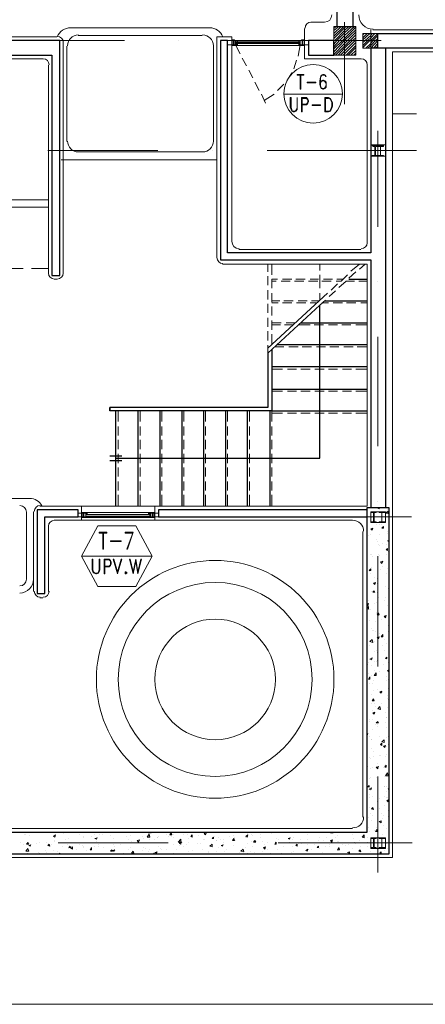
# Model space of a CAD drawing. Header units: metres. Extents: x 5.7 to 89.8, y 4 to 63.5.
# Tile 13 of 25: x 51.7 to 57.2, y 17.3 to 30.8. Entities that reach past the tile are written whole.
import ezdxf

# ---------------------------------------------------------------- set-up
doc = ezdxf.new("R2010")
doc.units = ezdxf.units.M
doc.header["$MEASUREMENT"] = 0
for name, color, linetype in [('PDF3_ax', 7, 'Continuous'), ('PDF3_column', 7, 'Continuous'), ('PDF3_furn', 7, 'Continuous'), ('PDF3_hatch-plan', 7, 'Continuous'), ('PDF3_khatchin', 7, 'Continuous'), ('PDF3_Layer5', 7, 'Continuous'), ('PDF3_line-estakhr', 7, 'Continuous'), ('PDF3_shear wall', 7, 'Continuous'), ('PDF3_STAIRS', 7, 'Continuous'), ('PDF3_Sym Tip Win', 7, 'Continuous'), ('PDF3_Text Info.', 7, 'Continuous'), ('PDF3_wall', 7, 'Continuous'), ('PDF3_WIN', 7, 'Continuous')]:
    doc.layers.add(name, color=color, linetype=linetype)

msp = doc.modelspace()

# ---------------------------------------------------------------- linework, layer by layer
at = {"layer": 'PDF3_ax', "lineweight": 9}
for points in [[(51.607, 30.499), (53.11, 30.499)], [(53.851, 30.499), (53.851, 30.499)], [(54.602, 30.499), (56.105, 30.499)], [(56.115, 30.383), (56.115, 29.632)], [(56.471, 30.383), (56.471, 29.632)], [(56.856, 30.499), (56.856, 30.499)], [(56.567, 29.266), (56.567, 27.956)], [(52.06, 28.996), (53.562, 28.996)], [(54.314, 28.996), (54.314, 28.996)], [(55.055, 28.996), (57.097, 28.996)], [(56.567, 27.205), (56.567, 27.205)], [(56.567, 26.454), (56.567, 24.961)], [(56.567, 24.21), (56.567, 24.21)], [(52.031, 23.998), (53.524, 23.998)], [(54.275, 23.998), (54.275, 23.998)], [(55.026, 23.998), (57.03, 23.998)], [(56.567, 23.458), (56.567, 21.956)], [(56.567, 21.205), (56.567, 21.205)], [(56.567, 20.453), (56.567, 19.144)], [(52.204, 19.548), (53.707, 19.548)], [(54.458, 19.548), (54.458, 19.548)], [(55.209, 19.548), (57.039, 19.548)]]:
    msp.add_lwpolyline(points, dxfattribs=at)
at = {"layer": 'PDF3_column', "lineweight": 18}
for points in [[(55.97, 30.663), (55.999, 30.691)], [(55.97, 30.634), (56.038, 30.691)], [(55.97, 30.595), (56.066, 30.691)], [(55.97, 30.557), (56.105, 30.691)], [(55.97, 30.528), (56.115, 30.672), (56.143, 30.691)], [(55.97, 30.489), (55.98, 30.499), (56.115, 30.634), (56.172, 30.691)], [(55.97, 30.451), (56.009, 30.499), (56.115, 30.605), (56.211, 30.691)], [(55.97, 30.412), (56.047, 30.499), (56.115, 30.566), (56.249, 30.691)], [(55.97, 30.383), (56.086, 30.499), (56.115, 30.528), (56.269, 30.682)], [(56.115, 30.749), (56.115, 30.248)], [(55.97, 30.345), (56.115, 30.499), (56.269, 30.643)], [(55.97, 30.306), (56.115, 30.46), (56.153, 30.499), (56.269, 30.614)], [(55.989, 30.297), (56.115, 30.422), (56.192, 30.499), (56.269, 30.576)], [(56.028, 30.297), (56.115, 30.393), (56.221, 30.499), (56.269, 30.537)], [(56.365, 30.576), (56.384, 30.595)], [(56.365, 30.537), (56.423, 30.595)], [(56.365, 30.508), (56.461, 30.595)], [(56.365, 30.47), (56.394, 30.499), (56.471, 30.566), (56.49, 30.595)], [(56.365, 30.431), (56.432, 30.499), (56.471, 30.537), (56.529, 30.595)], [(56.365, 30.402), (56.461, 30.499), (56.471, 30.499), (56.567, 30.595)], [(56.404, 30.393), (56.471, 30.46), (56.5, 30.499), (56.567, 30.566)], [(56.432, 30.393), (56.471, 30.431), (56.538, 30.499), (56.567, 30.528)], [(56.471, 30.643), (56.471, 30.345)], [(56.615, 30.499), (56.317, 30.499), (55.922, 30.499)], [(56.057, 30.297), (56.115, 30.354), (56.259, 30.499), (56.269, 30.508)], [(56.095, 30.297), (56.115, 30.316), (56.269, 30.47)], [(56.115, 30.499), (56.115, 30.499)], [(56.134, 30.297), (56.269, 30.431)], [(56.163, 30.297), (56.269, 30.402)], [(56.471, 30.393), (56.567, 30.499)], [(56.509, 30.393), (56.567, 30.46)], [(56.538, 30.393), (56.567, 30.422)], [(56.201, 30.297), (56.269, 30.364)], [(56.24, 30.297), (56.269, 30.325)], [(56.625, 24.065), (56.509, 24.065), (56.625, 24.065)], [(56.625, 23.921), (56.509, 23.921), (56.625, 23.921)], [(56.625, 19.616), (56.509, 19.616), (56.625, 19.616)], [(56.625, 19.471), (56.509, 19.471), (56.625, 19.471)]]:
    msp.add_lwpolyline(points, dxfattribs=at)
for points in [[(55.97, 30.297), (56.269, 30.297), (56.269, 30.691), (55.97, 30.691)], [(56.567, 30.393), (56.365, 30.393), (56.365, 30.595), (56.567, 30.595)], [(56.471, 29.073), (56.673, 29.073), (56.673, 28.919), (56.471, 28.919)], [(56.644, 29.064), (56.49, 29.064), (56.49, 29.073), (56.644, 29.073)], [(56.529, 28.929), (56.5, 28.929), (56.567, 28.929), (56.538, 28.929), (56.538, 29.054), (56.567, 29.054), (56.567, 29.064), (56.5, 29.064), (56.5, 29.054), (56.529, 29.054)], [(56.606, 28.929), (56.567, 28.929), (56.644, 28.929), (56.606, 28.929), (56.606, 29.054), (56.644, 29.054), (56.644, 29.064), (56.567, 29.064), (56.567, 29.054), (56.606, 29.054)], [(56.644, 28.919), (56.49, 28.919), (56.49, 28.929), (56.644, 28.929)], [(56.471, 24.065), (56.673, 24.065), (56.673, 23.921), (56.471, 23.921)], [(56.509, 23.93), (56.481, 23.93), (56.481, 23.921), (56.548, 23.921), (56.548, 23.93), (56.519, 23.93), (56.519, 24.056), (56.548, 24.056), (56.548, 24.065), (56.481, 24.065), (56.481, 24.056), (56.509, 24.056)], [(56.625, 23.93), (56.587, 23.93), (56.587, 23.921), (56.664, 23.921), (56.664, 23.93), (56.625, 23.93), (56.625, 24.056), (56.664, 24.056), (56.664, 24.065), (56.587, 24.065), (56.587, 24.056), (56.625, 24.056)], [(56.471, 19.616), (56.673, 19.616), (56.673, 19.471), (56.471, 19.471)], [(56.509, 19.481), (56.481, 19.481), (56.481, 19.471), (56.548, 19.471), (56.548, 19.481), (56.519, 19.481), (56.519, 19.606), (56.548, 19.606), (56.548, 19.616), (56.481, 19.616), (56.481, 19.606), (56.509, 19.606)], [(56.625, 19.481), (56.587, 19.481), (56.587, 19.471), (56.664, 19.471), (56.664, 19.481), (56.625, 19.481), (56.625, 19.606), (56.664, 19.606), (56.664, 19.616), (56.587, 19.616), (56.587, 19.606), (56.625, 19.606)]]:
    msp.add_lwpolyline(points, close=True, dxfattribs=at)
at = {"layer": 'PDF3_furn', "lineweight": 9}
msp.add_lwpolyline([(58.715, 28.341), (58.715, 17.343), (15.769, 17.343), (15.769, 52.15), (66.622, 52.15), (66.622, 28.341)], close=True, dxfattribs=at)
at = {"layer": 'PDF3_furn', "lineweight": 18}
for points in [[(52.368, 30.672), (54.265, 30.672)], [(52.474, 30.566), (54.169, 30.566)], [(52.32, 29.122), (52.32, 30.422)], [(54.323, 30.422), (54.323, 29.122)], [(54.169, 28.977), (52.474, 28.977)], [(52.224, 28.871), (52.224, 28.871)], [(54.371, 28.871), (52.243, 28.871)], [(54.419, 28.871), (54.419, 28.871)], [(50.326, 24.248), (51.809, 24.248)], [(51.771, 24.056), (51.771, 23.141)]]:
    msp.add_lwpolyline(points, dxfattribs=at)
for centre, radius, start, end in [((52.373, 30.475), 0.197, 90, 157.9779), ((54.27, 30.475), 0.197, 22.0276, 90), ((52.479, 30.427), 0.149, 90, 180), ((54.174, 30.427), 0.149, 0, 90), ((52.479, 29.126), 0.149, 180, 270), ((54.174, 29.126), 0.149, 270, 360), ((51.814, 24.06), 0.188, 27.2955, 90), ((51.679, 24.06), 0.0915, 0.0055, 90), ((51.679, 23.145), 0.0915, 270, 0), ((51.679, 23.145), 0.188, 270, 360)]:
    msp.add_arc(centre, radius, start, end, dxfattribs=at)
at = {"layer": 'PDF3_hatch-plan', "lineweight": 18}
for points in [[(52.069, 28.226), (49.363, 28.226), (49.363, 28.322), (52.069, 28.322)], [(56.567, 24.113), (56.587, 24.104), (56.587, 24.123)], [(56.702, 24.094), (56.702, 24.094)], [(56.481, 23.988), (56.481, 23.988)], [(56.509, 24.027), (56.509, 24.027)], [(56.712, 24.036), (56.712, 24.036)], [(56.548, 23.892), (56.548, 23.892)], [(56.587, 23.892), (56.587, 23.892)], [(56.625, 23.892), (56.625, 23.892)], [(56.702, 23.795), (56.702, 23.795)], [(56.442, 23.738), (56.442, 23.738)], [(56.471, 23.757), (56.471, 23.757)], [(56.548, 23.69), (56.548, 23.69)], [(56.567, 23.661), (56.567, 23.661)], [(56.587, 23.757), (56.587, 23.757)], [(56.702, 23.767), (56.702, 23.767)], [(56.721, 23.661), (56.702, 23.67), (56.721, 23.67)], [(56.577, 23.622), (56.577, 23.622)], [(56.596, 23.612), (56.596, 23.612)], [(56.635, 23.632), (56.635, 23.632)], [(56.692, 23.622), (56.692, 23.622)], [(56.712, 23.526), (56.712, 23.526)], [(56.471, 23.487), (56.471, 23.487)], [(56.481, 23.487), (56.481, 23.487)], [(56.49, 23.449), (56.49, 23.449)], [(56.577, 23.487), (56.577, 23.487)], [(56.587, 23.468), (56.587, 23.468)], [(56.683, 23.478), (56.683, 23.478)], [(56.481, 23.304), (56.481, 23.304)], [(56.567, 23.362), (56.567, 23.362)], [(56.606, 23.275), (56.606, 23.275)], [(56.635, 23.324), (56.635, 23.324)], [(56.702, 23.285), (56.702, 23.285)], [(56.461, 23.247), (56.461, 23.247)], [(56.471, 23.227), (56.471, 23.227)], [(56.529, 23.169), (56.529, 23.169)], [(56.558, 23.16), (56.558, 23.16)], [(56.567, 23.227), (56.567, 23.227)], [(56.683, 23.218), (56.683, 23.218)], [(56.423, 23.015), (56.423, 23.015)], [(56.519, 23.073), (56.519, 23.073)], [(56.558, 23.092), (56.558, 23.092)], [(56.673, 23.044), (56.673, 23.044)], [(56.712, 23.015), (56.712, 23.015)], [(56.442, 22.861), (56.442, 22.861)], [(56.481, 22.977), (56.481, 22.977)], [(56.558, 22.958), (56.558, 22.958)], [(56.577, 22.89), (56.577, 22.89)], [(56.664, 22.852), (56.664, 22.852)], [(56.673, 22.9), (56.673, 22.9)], [(56.423, 22.803), (56.442, 22.813), (56.432, 22.784), (56.423, 22.794)], [(56.423, 22.755), (56.442, 22.775), (56.442, 22.736), (56.423, 22.746)], [(56.461, 22.736), (56.461, 22.736)], [(56.471, 22.726), (56.471, 22.726)], [(56.529, 22.813), (56.529, 22.813)], [(56.548, 22.823), (56.548, 22.823)], [(56.567, 22.746), (56.567, 22.746)], [(56.702, 22.784), (56.702, 22.784)], [(56.721, 22.765), (56.721, 22.765)], [(56.461, 22.582), (56.461, 22.582)], [(56.548, 22.688), (56.548, 22.688)], [(56.558, 22.649), (56.558, 22.649)], [(56.577, 22.649), (56.577, 22.649)], [(56.615, 22.601), (56.615, 22.601)], [(56.481, 22.476), (56.481, 22.476)], [(56.5, 22.447), (56.5, 22.447)], [(56.509, 22.447), (56.509, 22.447)], [(56.538, 22.563), (56.538, 22.563)], [(56.712, 22.515), (56.712, 22.515)], [(56.538, 22.428), (56.538, 22.428)], [(56.587, 22.399), (56.587, 22.399)], [(56.654, 22.322), (56.654, 22.322)], [(56.712, 22.437), (56.712, 22.437)], [(56.423, 22.245), (56.423, 22.245)], [(56.461, 22.235), (56.461, 22.235)], [(56.529, 22.293), (56.529, 22.293)], [(56.635, 22.235), (56.635, 22.235)], [(56.654, 22.177), (56.654, 22.177)], [(56.692, 22.274), (56.692, 22.274)], [(56.529, 22.158), (56.529, 22.158)], [(56.548, 22.168), (56.548, 22.168)], [(56.558, 22.149), (56.558, 22.149)], [(56.692, 22.043), (56.692, 22.043)], [(56.432, 21.985), (56.432, 21.985)], [(56.442, 22.004), (56.442, 22.004)], [(56.481, 21.966), (56.481, 21.966)], [(56.519, 22.023), (56.519, 22.023)], [(56.548, 22.023), (56.548, 22.023)], [(56.558, 22.033), (56.558, 22.033)], [(56.644, 21.975), (56.644, 21.975)], [(56.721, 21.889), (56.721, 21.879), (56.702, 21.898), (56.721, 21.908)], [(56.712, 22.004), (56.712, 22.004)], [(56.721, 21.917), (56.721, 21.917)], [(56.442, 21.86), (56.442, 21.86)], [(56.481, 21.831), (56.481, 21.831)], [(56.519, 21.898), (56.519, 21.898)], [(56.596, 21.879), (56.596, 21.879)], [(56.692, 21.821), (56.692, 21.821)], [(56.712, 21.783), (56.712, 21.783)], [(56.461, 21.725), (56.461, 21.725)], [(56.49, 21.725), (56.49, 21.725)], [(56.509, 21.763), (56.509, 21.763)], [(56.692, 21.763), (56.692, 21.763)], [(56.712, 21.657), (56.712, 21.657)], [(56.481, 21.571), (56.481, 21.571)], [(56.509, 21.628), (56.509, 21.628)], [(56.558, 21.638), (56.558, 21.638)], [(56.615, 21.619), (56.615, 21.619)], [(56.635, 21.6), (56.635, 21.6)], [(56.702, 21.561), (56.702, 21.561)], [(56.702, 21.523), (56.702, 21.523)], [(56.481, 21.455), (56.481, 21.455)], [(56.5, 21.494), (56.5, 21.494)], [(56.529, 21.445), (56.529, 21.445)], [(56.538, 21.407), (56.538, 21.407)], [(56.625, 21.455), (56.625, 21.455)], [(56.702, 21.388), (56.702, 21.388)], [(56.712, 21.503), (56.712, 21.503)], [(56.423, 21.282), (56.423, 21.282)], [(56.5, 21.359), (56.5, 21.359)], [(56.519, 21.301), (56.519, 21.301)], [(56.673, 21.32), (56.673, 21.32)], [(56.692, 21.262), (56.692, 21.262)], [(56.692, 21.253), (56.692, 21.253)], [(56.452, 21.205), (56.452, 21.205)], [(56.461, 21.224), (56.461, 21.224)], [(56.49, 21.224), (56.49, 21.224)], [(56.538, 21.157), (56.538, 21.157)], [(56.558, 21.128), (56.558, 21.128)], [(56.567, 21.157), (56.567, 21.157)], [(56.673, 21.195), (56.673, 21.195)], [(56.692, 21.118), (56.692, 21.118)], [(56.423, 21.031), (56.432, 21.041), (56.423, 21.012)], [(56.423, 21.012), (56.423, 21.012)], [(56.461, 21.002), (56.461, 21.002)], [(56.49, 21.099), (56.49, 21.099)], [(56.587, 20.993), (56.587, 20.993)], [(56.683, 20.983), (56.683, 20.983)], [(56.712, 20.993), (56.712, 20.993)], [(56.721, 21.031), (56.721, 21.031)], [(56.481, 20.964), (56.481, 20.964)], [(56.481, 20.954), (56.481, 20.954)], [(56.615, 20.877), (56.615, 20.877)], [(56.683, 20.858), (56.683, 20.858)], [(56.712, 20.887), (56.712, 20.887)], [(56.461, 20.714), (56.461, 20.714)], [(56.481, 20.829), (56.481, 20.829)], [(56.509, 20.791), (56.509, 20.791)], [(56.509, 20.723), (56.509, 20.723)], [(56.596, 20.733), (56.596, 20.733)], [(56.606, 20.733), (56.606, 20.733)], [(56.673, 20.723), (56.673, 20.723)], [(56.692, 20.752), (56.692, 20.752)], [(56.432, 20.588), (56.432, 20.588)], [(56.471, 20.694), (56.471, 20.694)], [(56.5, 20.579), (56.5, 20.579)], [(56.558, 20.627), (56.558, 20.627)], [(56.644, 20.579), (56.644, 20.579)], [(56.654, 20.598), (56.654, 20.598)], [(56.673, 20.588), (56.673, 20.588)], [(56.471, 20.559), (56.471, 20.559)], [(56.471, 20.444), (56.471, 20.444)], [(56.548, 20.434), (56.548, 20.434)], [(56.664, 20.453), (56.664, 20.453)], [(56.712, 20.482), (56.712, 20.482)], [(56.442, 20.328), (56.442, 20.328)], [(56.461, 20.425), (56.461, 20.425)], [(56.461, 20.299), (56.461, 20.299)], [(56.567, 20.376), (56.567, 20.376)], [(56.654, 20.319), (56.654, 20.319)], [(56.664, 20.319), (56.664, 20.319)], [(56.692, 20.309), (56.692, 20.309)], [(56.442, 20.28), (56.442, 20.28)], [(56.452, 20.165), (56.452, 20.165)], [(56.461, 20.203), (56.461, 20.203)], [(56.49, 20.174), (56.49, 20.174)], [(56.654, 20.184), (56.654, 20.184)], [(56.692, 20.251), (56.692, 20.251)], [(56.692, 20.165), (56.692, 20.165)], [(56.702, 20.165), (56.702, 20.165)], [(56.721, 20.28), (56.712, 20.28), (56.721, 20.29)], [(56.452, 20.03), (56.452, 20.03)], [(56.558, 20.116), (56.558, 20.116)], [(56.587, 20.155), (56.587, 20.155)], [(56.654, 20.059), (56.654, 20.059)], [(56.442, 19.895), (56.442, 19.895)], [(56.471, 19.943), (56.471, 19.943)], [(56.481, 20.001), (56.481, 20.001)], [(56.5, 19.914), (56.5, 19.914)], [(56.587, 20.01), (56.587, 20.01)], [(56.625, 19.953), (56.625, 19.953)], [(56.644, 19.924), (56.644, 19.924)], [(56.712, 19.982), (56.712, 19.982)], [(56.712, 19.904), (56.712, 19.904)], [(56.442, 19.76), (56.442, 19.76)], [(56.481, 19.856), (56.481, 19.856)], [(56.635, 19.876), (56.635, 19.876)], [(56.644, 19.789), (56.644, 19.789)], [(51.742, 19.654), (51.742, 19.654)], [(51.752, 19.664), (51.752, 19.664)], [(51.809, 19.644), (51.809, 19.644)], [(51.858, 19.693), (51.858, 19.693)], [(51.906, 19.683), (51.906, 19.683)], [(51.944, 19.683), (51.944, 19.683)], [(52.041, 19.683), (52.041, 19.683)], [(52.069, 19.683), (52.069, 19.683)], [(52.281, 19.673), (52.281, 19.673)], [(52.493, 19.664), (52.493, 19.664)], [(52.551, 19.635), (52.551, 19.635)], [(52.551, 19.625), (52.551, 19.625)], [(52.657, 19.635), (52.657, 19.635)], [(52.705, 19.654), (52.705, 19.654)], [(52.763, 19.664), (52.763, 19.664)], [(52.811, 19.654), (52.811, 19.654)], [(52.917, 19.644), (52.917, 19.644)], [(52.965, 19.683), (52.965, 19.683)], [(52.994, 19.693), (52.994, 19.693)], [(52.994, 19.693), (53.023, 19.693)], [(53.023, 19.693), (53.023, 19.693)], [(53.052, 19.693), (53.052, 19.693)], [(53.061, 19.693), (53.061, 19.693)], [(53.139, 19.635), (53.139, 19.635)], [(53.196, 19.644), (53.196, 19.644)], [(53.264, 19.683), (53.264, 19.683)], [(53.35, 19.635), (53.35, 19.635)], [(53.427, 19.683), (53.427, 19.683)], [(53.456, 19.693), (53.466, 19.683), (53.437, 19.683), (53.447, 19.693)], [(53.476, 19.673), (53.476, 19.673)], [(53.562, 19.625), (53.562, 19.625)], [(53.572, 19.635), (53.572, 19.635)], [(53.63, 19.693), (53.639, 19.693)], [(53.639, 19.693), (53.639, 19.693)], [(53.688, 19.664), (53.688, 19.664)], [(53.707, 19.635), (53.707, 19.635)], [(53.755, 19.635), (53.755, 19.635)], [(53.784, 19.664), (53.784, 19.664)], [(53.909, 19.654), (53.909, 19.654)], [(53.967, 19.664), (53.967, 19.664)], [(53.986, 19.693), (53.986, 19.693)], [(53.986, 19.683), (53.986, 19.683)], [(54.063, 19.683), (54.063, 19.683)], [(54.121, 19.644), (54.121, 19.644)], [(54.333, 19.635), (54.333, 19.635)], [(54.545, 19.635), (54.545, 19.635)], [(54.593, 19.644), (54.593, 19.644)], [(54.757, 19.625), (54.757, 19.625)], [(54.795, 19.673), (54.795, 19.673)], [(54.843, 19.664), (54.843, 19.664)], [(54.863, 19.644), (54.863, 19.644)], [(54.968, 19.654), (54.968, 19.654)], [(55.123, 19.673), (55.123, 19.673)], [(55.412, 19.625), (55.412, 19.625)], [(55.614, 19.654), (55.614, 19.654)], [(55.826, 19.683), (55.826, 19.683)], [(55.874, 19.625), (55.874, 19.625)], [(55.96, 19.693), (55.96, 19.683), (55.922, 19.683), (55.932, 19.693)], [(55.989, 19.625), (55.989, 19.625)], [(56.018, 19.644), (56.018, 19.644)], [(56.221, 19.664), (56.221, 19.664)], [(56.269, 19.693), (56.278, 19.693)], [(56.278, 19.693), (56.278, 19.693)], [(56.278, 19.683), (56.278, 19.683)], [(56.432, 19.625), (56.432, 19.625)], [(56.461, 19.702), (56.461, 19.702)], [(56.529, 19.712), (56.529, 19.712)], [(56.548, 19.75), (56.548, 19.75)], [(56.635, 19.654), (56.635, 19.654)], [(56.692, 19.741), (56.692, 19.741)], [(51.694, 19.548), (51.694, 19.548)], [(51.732, 19.519), (51.732, 19.519)], [(51.8, 19.529), (51.8, 19.529)], [(51.906, 19.538), (51.906, 19.538)], [(51.944, 19.548), (51.944, 19.548)], [(52.05, 19.558), (52.05, 19.558)], [(52.118, 19.529), (52.118, 19.529)], [(52.147, 19.577), (52.147, 19.577)], [(52.156, 19.567), (52.156, 19.567)], [(52.262, 19.49), (52.262, 19.49)], [(52.301, 19.587), (52.301, 19.587)], [(52.33, 19.519), (52.33, 19.519)], [(52.349, 19.606), (52.349, 19.606)], [(52.493, 19.529), (52.493, 19.529)], [(52.541, 19.51), (52.541, 19.51)], [(52.551, 19.5), (52.551, 19.5)], [(52.705, 19.5), (52.705, 19.5)], [(52.724, 19.567), (52.724, 19.567)], [(52.753, 19.529), (52.753, 19.529)], [(52.753, 19.5), (52.753, 19.5)], [(52.956, 19.606), (52.956, 19.606)], [(52.956, 19.548), (52.956, 19.548)], [(52.956, 19.529), (52.956, 19.529)], [(52.975, 19.49), (52.975, 19.49)], [(53.052, 19.548), (53.052, 19.548)], [(53.052, 19.519), (53.052, 19.519)], [(53.167, 19.587), (53.167, 19.587)], [(53.206, 19.567), (53.206, 19.567)], [(53.293, 19.558), (53.293, 19.558)], [(53.37, 19.606), (53.37, 19.606)], [(53.456, 19.596), (53.456, 19.596)], [(53.524, 19.596), (53.524, 19.596)], [(53.562, 19.616), (53.562, 19.616)], [(53.572, 19.5), (53.572, 19.5)], [(53.774, 19.616), (53.774, 19.616)], [(53.774, 19.529), (53.774, 19.529)], [(53.861, 19.51), (53.861, 19.51)], [(53.909, 19.5), (53.909, 19.5)], [(53.957, 19.519), (53.957, 19.519)], [(53.986, 19.606), (53.986, 19.606)], [(53.986, 19.558), (53.986, 19.558)], [(54.111, 19.538), (54.111, 19.538)], [(54.14, 19.538), (54.14, 19.538)], [(54.188, 19.587), (54.188, 19.587)], [(54.198, 19.596), (54.198, 19.596)], [(54.362, 19.577), (54.362, 19.577)], [(54.371, 19.577), (54.371, 19.577)], [(54.391, 19.616), (54.391, 19.616)], [(54.419, 19.587), (54.419, 19.587)], [(54.458, 19.587), (54.458, 19.587)], [(54.593, 19.51), (54.593, 19.51)], [(54.612, 19.616), (54.612, 19.616)], [(54.612, 19.606), (54.612, 19.606)], [(54.631, 19.577), (54.631, 19.577)], [(54.795, 19.538), (54.795, 19.538)], [(54.843, 19.567), (54.843, 19.567)], [(54.863, 19.5), (54.863, 19.5)], [(54.968, 19.616), (54.968, 19.616)], [(54.997, 19.567), (54.997, 19.567)], [(55.017, 19.519), (55.017, 19.519)], [(55.055, 19.558), (55.055, 19.558)], [(55.19, 19.606), (55.19, 19.606)], [(55.209, 19.596), (55.209, 19.596)], [(55.267, 19.548), (55.267, 19.548)], [(55.267, 19.548), (55.267, 19.548)], [(55.286, 19.5), (55.286, 19.5)], [(55.363, 19.558), (55.363, 19.558)], [(55.402, 19.596), (55.402, 19.596)], [(55.402, 19.49), (55.402, 19.49)], [(55.479, 19.538), (55.479, 19.538)], [(55.517, 19.587), (55.517, 19.587)], [(55.527, 19.538), (55.527, 19.538)], [(55.614, 19.587), (55.614, 19.587)], [(55.614, 19.519), (55.614, 19.519)], [(55.7, 19.529), (55.7, 19.529)], [(55.758, 19.577), (55.758, 19.577)], [(55.768, 19.616), (55.768, 19.616)], [(55.816, 19.548), (55.816, 19.548)], [(55.826, 19.577), (55.826, 19.577)], [(55.855, 19.49), (55.855, 19.49)], [(55.912, 19.519), (55.912, 19.519)], [(55.912, 19.49), (55.912, 19.49)], [(56.018, 19.567), (56.018, 19.567)], [(56.038, 19.567), (56.038, 19.567)], [(56.086, 19.529), (56.086, 19.529)], [(56.124, 19.51), (56.124, 19.51)], [(56.172, 19.519), (56.172, 19.519)], [(56.23, 19.606), (56.23, 19.606)], [(56.249, 19.558), (56.249, 19.558)], [(56.269, 19.538), (56.269, 19.538)], [(56.317, 19.577), (56.317, 19.577)], [(56.336, 19.5), (56.336, 19.5)], [(56.423, 19.558), (56.423, 19.558)], [(56.432, 19.5), (56.432, 19.5)], [(56.471, 19.548), (56.471, 19.548)], [(56.673, 19.587), (56.673, 19.587)], [(56.683, 19.538), (56.683, 19.538)], [(51.79, 19.404), (51.79, 19.404)], [(51.935, 19.413), (51.935, 19.413)], [(51.944, 19.404), (51.944, 19.404)], [(52.031, 19.442), (52.031, 19.442)], [(52.05, 19.413), (52.05, 19.413)], [(52.137, 19.442), (52.137, 19.442)], [(52.195, 19.433), (52.195, 19.433)], [(52.214, 19.394), (52.224, 19.404), (52.224, 19.394)], [(52.339, 19.471), (52.339, 19.471)], [(52.358, 19.394), (52.358, 19.394)], [(52.455, 19.461), (52.455, 19.461)], [(52.551, 19.481), (52.551, 19.481)], [(52.59, 19.442), (52.59, 19.442)], [(52.821, 19.481), (52.821, 19.481)], [(52.956, 19.423), (52.956, 19.423)], [(53.1, 19.404), (53.1, 19.404)], [(53.158, 19.452), (53.158, 19.452)], [(53.187, 19.481), (53.187, 19.481)], [(53.35, 19.442), (53.35, 19.442)], [(53.37, 19.481), (53.37, 19.481)], [(53.399, 19.471), (53.399, 19.471)], [(53.437, 19.423), (53.437, 19.423)], [(53.456, 19.452), (53.456, 19.452)], [(53.505, 19.394), (53.514, 19.404), (53.514, 19.394)], [(53.601, 19.471), (53.601, 19.471)], [(53.61, 19.461), (53.61, 19.461)], [(53.678, 19.461), (53.678, 19.461)], [(53.774, 19.404), (53.774, 19.404)], [(53.822, 19.452), (53.822, 19.452)], [(53.976, 19.423), (53.976, 19.423)], [(54.034, 19.442), (54.034, 19.442)], [(54.179, 19.452), (54.179, 19.452)], [(54.256, 19.433), (54.256, 19.433)], [(54.256, 19.413), (54.256, 19.413)], [(54.362, 19.433), (54.362, 19.433)], [(54.391, 19.481), (54.391, 19.481)], [(54.468, 19.423), (54.468, 19.423)], [(54.506, 19.452), (54.506, 19.452)], [(54.68, 19.413), (54.68, 19.413)], [(54.757, 19.481), (54.757, 19.481)], [(54.785, 19.404), (54.785, 19.404)], [(54.824, 19.423), (54.824, 19.423)], [(54.891, 19.413), (54.891, 19.413)], [(54.997, 19.433), (54.997, 19.433)], [(55.055, 19.461), (55.055, 19.461)], [(55.103, 19.404), (55.103, 19.404)], [(55.151, 19.394), (55.151, 19.394)], [(55.161, 19.394), (55.161, 19.394)], [(55.2, 19.461), (55.2, 19.461)], [(55.257, 19.404), (55.257, 19.404)], [(55.383, 19.413), (55.383, 19.413)], [(55.412, 19.423), (55.412, 19.423)], [(55.623, 19.452), (55.623, 19.452)], [(55.662, 19.461), (55.662, 19.461)], [(55.768, 19.471), (55.768, 19.471)], [(55.816, 19.413), (55.816, 19.413)], [(56.018, 19.442), (56.018, 19.442)], [(56.221, 19.471), (56.221, 19.471)], [(56.317, 19.404), (56.317, 19.404)], [(56.471, 19.433), (56.471, 19.433)], [(56.567, 19.433), (56.567, 19.433)], [(56.664, 19.442), (56.664, 19.442)], [(56.702, 19.471), (56.702, 19.471)]]:
    msp.add_lwpolyline(points, dxfattribs=at)
for points in [[(56.673, 24.046), (56.712, 24.075), (56.712, 24.046)], [(56.5, 23.844), (56.49, 23.815), (56.471, 23.834)], [(56.644, 23.863), (56.644, 23.844), (56.625, 23.844)], [(56.702, 23.564), (56.702, 23.535), (56.683, 23.545)], [(56.635, 23.391), (56.625, 23.362), (56.606, 23.381)], [(56.471, 23.285), (56.471, 23.266), (56.452, 23.266)], [(56.519, 22.986), (56.529, 22.967), (56.5, 22.967)], [(56.538, 23.102), (56.529, 23.073), (56.509, 23.092)], [(56.577, 22.688), (56.587, 22.659), (56.567, 22.659), (56.558, 22.669), (56.567, 22.678)], [(56.683, 22.649), (56.673, 22.62), (56.654, 22.64)], [(56.5, 22.283), (56.461, 22.293), (56.49, 22.322)], [(56.587, 22.36), (56.577, 22.332), (56.567, 22.341), (56.558, 22.351), (56.567, 22.351)], [(56.635, 22.389), (56.635, 22.36), (56.615, 22.36)], [(56.49, 22.072), (56.481, 22.043), (56.461, 22.052)], [(56.692, 22.081), (56.692, 22.062), (56.673, 22.062)], [(56.461, 21.811), (56.461, 21.783), (56.442, 21.783)], [(56.548, 21.831), (56.519, 21.831), (56.548, 21.869)], [(56.509, 21.513), (56.519, 21.484), (56.49, 21.484)], [(56.625, 21.619), (56.615, 21.59), (56.596, 21.609)], [(56.606, 21.368), (56.596, 21.407), (56.567, 21.378)], [(56.529, 21.33), (56.519, 21.301), (56.5, 21.32)], [(56.567, 21.205), (56.577, 21.185), (56.567, 21.185), (56.548, 21.185)], [(56.625, 20.906), (56.625, 20.877), (56.606, 20.887)], [(56.654, 20.916), (56.625, 20.925), (56.654, 20.954)], [(56.673, 20.877), (56.664, 20.848), (56.644, 20.868)], [(56.567, 20.569), (56.567, 20.559), (56.548, 20.579), (56.567, 20.579), (56.577, 20.588)], [(56.683, 20.608), (56.683, 20.579), (56.664, 20.579)], [(56.712, 20.463), (56.673, 20.463), (56.702, 20.502)], [(56.452, 20.328), (56.452, 20.309), (56.432, 20.309)], [(56.481, 20.299), (56.471, 20.27), (56.452, 20.28)], [(56.5, 20.03), (56.509, 20.001), (56.481, 20.01)], [(56.712, 20.136), (56.712, 20.107), (56.692, 20.126)], [(56.615, 19.847), (56.615, 19.818), (56.587, 19.837)], [(52.166, 19.654), (52.156, 19.625), (52.137, 19.635)], [(53.456, 19.625), (53.418, 19.625), (53.447, 19.664)], [(53.745, 19.683), (53.755, 19.654), (53.726, 19.654)], [(54.034, 19.654), (54.034, 19.625), (54.015, 19.635)], [(54.227, 19.683), (54.217, 19.654), (54.198, 19.673)], [(54.323, 19.625), (54.323, 19.606), (54.304, 19.606)], [(54.795, 19.654), (54.785, 19.625), (54.766, 19.635)], [(56.384, 19.616), (56.355, 19.625), (56.384, 19.654)], [(56.558, 19.731), (56.567, 19.702), (56.538, 19.702)], [(51.79, 19.558), (51.79, 19.548), (51.8, 19.529), (51.771, 19.529), (51.79, 19.548)], [(51.829, 19.519), (51.819, 19.5), (51.8, 19.51)], [(52.079, 19.529), (52.089, 19.5), (52.06, 19.51)], [(52.368, 19.5), (52.368, 19.481), (52.349, 19.481)], [(52.397, 19.49), (52.397, 19.461), (52.368, 19.481)], [(52.734, 19.616), (52.724, 19.596), (52.705, 19.606)], [(53.312, 19.587), (53.302, 19.558), (53.283, 19.577)], [(53.88, 19.558), (53.842, 19.558), (53.88, 19.596)], [(53.89, 19.558), (53.88, 19.548), (53.88, 19.529), (53.861, 19.538), (53.861, 19.548)], [(54.304, 19.49), (54.275, 19.5), (54.304, 19.529)], [(54.458, 19.519), (54.448, 19.5), (54.429, 19.51)], [(54.602, 19.606), (54.612, 19.577), (54.583, 19.577)], [(54.891, 19.577), (54.901, 19.558), (54.872, 19.558)], [(55.036, 19.49), (55.026, 19.461), (55.007, 19.481)], [(55.18, 19.558), (55.18, 19.548), (55.18, 19.529), (55.161, 19.529), (55.171, 19.548)], [(55.373, 19.616), (55.363, 19.596), (55.344, 19.606)], [(55.469, 19.529), (55.469, 19.5), (55.45, 19.51)], [(55.758, 19.5), (55.758, 19.481), (55.739, 19.481)], [(55.951, 19.587), (55.941, 19.558), (55.922, 19.577)], [(51.8, 19.433), (51.761, 19.433), (51.79, 19.471)], [(52.657, 19.481), (52.657, 19.452), (52.638, 19.452)], [(52.936, 19.452), (52.946, 19.433), (52.917, 19.433)], [(52.975, 19.452), (52.965, 19.433), (52.946, 19.442)], [(53.225, 19.433), (53.235, 19.404), (53.206, 19.404)], [(53.553, 19.423), (53.543, 19.404), (53.524, 19.413)], [(54.737, 19.423), (54.699, 19.433), (54.728, 19.461)], [(55.614, 19.461), (55.604, 19.433), (55.585, 19.442)], [(56.038, 19.481), (56.047, 19.452), (56.018, 19.452)], [(56.182, 19.423), (56.182, 19.404), (56.153, 19.413)], [(56.326, 19.452), (56.336, 19.423), (56.307, 19.433)], [(56.615, 19.423), (56.615, 19.404), (56.596, 19.404)]]:
    msp.add_lwpolyline(points, close=True, dxfattribs=at)
at = {"layer": 'PDF3_khatchin', "lineweight": 18}
for points in [[(54.631, 30.431), (54.689, 30.316)], [(55.508, 30.441), (55.479, 30.287)], [(54.718, 30.258), (54.776, 30.152)], [(55.46, 30.229), (55.421, 30.114)], [(54.805, 30.094), (54.863, 29.988)], [(55.392, 30.056), (55.325, 29.95)], [(54.891, 29.931), (54.949, 29.815)], [(55.286, 29.902), (55.2, 29.815)], [(54.978, 29.767), (55.036, 29.642)], [(55.151, 29.767), (55.017, 29.68)], [(56.77, 29.497), (57.097, 29.497)], [(55.065, 27.446), (55.065, 27.34)], [(55.123, 27.446), (55.123, 27.301)], [(55.777, 27.359), (55.777, 27.446)], [(56.317, 27.446), (56.201, 27.349)], [(56.394, 27.446), (56.317, 27.378)], [(51.723, 27.388), (51.501, 27.388)], [(52.069, 27.388), (51.838, 27.388)], [(55.777, 27.118), (55.777, 27.215), (55.777, 27.301)], [(56.153, 27.301), (56.066, 27.215), (55.999, 27.215)], [(56.269, 27.34), (56.172, 27.253)], [(55.065, 27.282), (55.065, 27.157)], [(55.2, 27.243), (55.123, 27.243), (55.123, 27.118)], [(55.123, 27.215), (55.18, 27.215)], [(55.248, 27.215), (55.373, 27.215)], [(55.267, 27.243), (55.392, 27.243)], [(55.431, 27.215), (55.556, 27.215)], [(55.45, 27.243), (55.575, 27.243)], [(55.623, 27.215), (55.749, 27.215)], [(55.643, 27.243), (55.758, 27.243)], [(55.806, 27.215), (55.932, 27.215)], [(55.826, 27.243), (55.951, 27.243)], [(56.018, 27.176), (55.932, 27.089)], [(56.009, 27.243), (56.095, 27.243)], [(56.249, 27.215), (56.134, 27.215), (56.038, 27.128)], [(56.307, 27.215), (56.423, 27.215)], [(55.065, 27.089), (55.065, 26.964)], [(55.123, 27.051), (55.123, 26.926)], [(55.662, 26.945), (55.768, 26.945), (55.883, 27.051)], [(55.777, 26.955), (55.777, 27.051)], [(55.989, 27.08), (55.903, 27.003)], [(55.065, 26.906), (55.065, 26.781)], [(55.123, 26.945), (55.229, 26.945)], [(55.123, 26.916), (55.209, 26.916)], [(55.267, 26.916), (55.392, 26.916)], [(55.286, 26.945), (55.412, 26.945)], [(55.46, 26.916), (55.585, 26.916)], [(55.479, 26.945), (55.604, 26.945)], [(55.643, 26.916), (55.739, 26.916)], [(55.855, 26.955), (55.777, 26.887)], [(55.806, 26.916), (55.893, 26.916)], [(55.96, 26.916), (56.086, 26.916)], [(56.143, 26.916), (56.269, 26.916)], [(56.336, 26.916), (56.423, 26.916)], [(55.123, 26.868), (55.123, 26.743)], [(55.065, 26.714), (55.065, 26.589)], [(55.123, 26.675), (55.123, 26.55)], [(55.123, 26.646), (55.248, 26.646)], [(55.123, 26.617), (55.238, 26.617)], [(55.296, 26.617), (55.412, 26.617)], [(55.315, 26.646), (55.44, 26.646)], [(55.489, 26.617), (55.643, 26.617)], [(55.7, 26.617), (55.826, 26.617)], [(55.893, 26.617), (56.018, 26.617)], [(56.076, 26.617), (56.201, 26.617)], [(56.269, 26.617), (56.423, 26.617)], [(55.065, 26.531), (55.065, 26.406)], [(55.123, 26.492), (55.123, 26.348)], [(55.065, 26.338), (55.065, 26.232)], [(55.161, 26.319), (55.286, 26.319)], [(55.354, 26.319), (55.479, 26.319)], [(55.537, 26.319), (55.662, 26.319)], [(55.729, 26.319), (55.855, 26.319)], [(55.912, 26.319), (56.038, 26.319)], [(56.105, 26.319), (56.23, 26.319)], [(56.288, 26.319), (56.423, 26.319)], [(55.123, 26.011), (55.267, 26.011)], [(55.334, 26.011), (55.46, 26.011)], [(55.517, 26.011), (55.643, 26.011)], [(55.71, 26.011), (55.835, 26.011)], [(55.893, 26.011), (56.018, 26.011)], [(56.086, 26.011), (56.211, 26.011)], [(56.269, 26.011), (56.423, 26.011)], [(55.123, 25.712), (55.267, 25.712)], [(55.334, 25.712), (55.46, 25.712)], [(55.517, 25.712), (55.643, 25.712)], [(55.71, 25.712), (55.835, 25.712)], [(55.893, 25.712), (56.018, 25.712)], [(56.086, 25.712), (56.211, 25.712)], [(56.269, 25.712), (56.423, 25.712)], [(53.023, 25.442), (53.023, 25.298)], [(53.322, 25.442), (53.322, 25.298)], [(53.62, 25.442), (53.62, 25.298)], [(53.919, 25.442), (53.919, 25.298)], [(54.217, 25.442), (54.217, 25.298)], [(54.516, 25.442), (54.516, 25.298)], [(54.814, 25.442), (54.814, 25.298)], [(55.123, 25.442), (55.123, 25.298)], [(55.123, 25.414), (55.267, 25.414)], [(55.334, 25.414), (55.46, 25.414)], [(55.517, 25.414), (55.643, 25.414)], [(55.71, 25.414), (55.835, 25.414)], [(55.893, 25.414), (56.018, 25.414)], [(56.086, 25.414), (56.211, 25.414)], [(56.269, 25.414), (56.423, 25.414)], [(53.023, 25.231), (53.023, 25.105)], [(53.322, 25.231), (53.322, 25.105)], [(53.62, 25.231), (53.62, 25.105)], [(53.919, 25.231), (53.919, 25.105)], [(54.217, 25.231), (54.217, 25.105)], [(54.516, 25.231), (54.516, 25.105)], [(54.814, 25.231), (54.814, 25.105)], [(55.123, 25.231), (55.123, 25.105)], [(53.023, 25.048), (53.023, 24.922)], [(53.322, 25.048), (53.322, 24.922)], [(53.62, 25.048), (53.62, 24.922)], [(53.919, 25.048), (53.919, 24.922)], [(54.217, 25.048), (54.217, 24.922)], [(54.516, 25.048), (54.516, 24.922)], [(54.814, 25.048), (54.814, 24.922)], [(55.123, 25.048), (55.123, 24.922)], [(53.023, 24.855), (53.023, 24.73)], [(53.322, 24.855), (53.322, 24.73)], [(53.62, 24.855), (53.62, 24.73)], [(53.919, 24.855), (53.919, 24.73)], [(54.217, 24.855), (54.217, 24.73)], [(54.516, 24.855), (54.516, 24.73)], [(54.814, 24.855), (54.814, 24.73)], [(55.123, 24.855), (55.123, 24.73)], [(53.023, 24.672), (53.023, 24.547)], [(53.322, 24.672), (53.322, 24.547)], [(53.62, 24.672), (53.62, 24.547)], [(53.919, 24.672), (53.919, 24.547)], [(54.217, 24.672), (54.217, 24.547)], [(54.516, 24.672), (54.516, 24.547)], [(54.814, 24.672), (54.814, 24.547)], [(55.123, 24.672), (55.123, 24.547)], [(53.023, 24.479), (53.023, 24.354)], [(53.322, 24.479), (53.322, 24.354)], [(53.62, 24.479), (53.62, 24.354)], [(53.919, 24.479), (53.919, 24.354)], [(54.217, 24.479), (54.217, 24.354)], [(54.516, 24.479), (54.516, 24.354)], [(54.814, 24.479), (54.814, 24.354)], [(55.123, 24.479), (55.123, 24.354)], [(53.023, 24.296), (53.023, 24.142)], [(53.322, 24.296), (53.322, 24.142)], [(53.62, 24.296), (53.62, 24.142)], [(53.919, 24.296), (53.919, 24.142)], [(54.217, 24.296), (54.217, 24.142)], [(54.516, 24.296), (54.516, 24.142)], [(54.814, 24.296), (54.814, 24.142)], [(55.123, 24.296), (55.123, 24.142)]]:
    msp.add_lwpolyline(points, dxfattribs=at)
at = {"layer": 'PDF3_Layer5', "lineweight": 13}
for points in [[(55.566, 30.663), (55.566, 30.248), (56.336, 30.248)], [(55.835, 30.749), (55.652, 30.749)], [(50.403, 30.547), (52.185, 30.547)], [(54.574, 27.754), (54.574, 30.547), (54.371, 30.547), (54.371, 27.532)], [(56.5, 30.643), (64.118, 30.643)], [(52.272, 30.47), (52.272, 27.321)], [(64.619, 30.345), (56.77, 30.345), (56.77, 19.346), (45.366, 19.346), (45.366, 23.95), (44.268, 23.95), (44.268, 23.873), (43.97, 23.873), (43.97, 23.95), (43.469, 23.95), (43.469, 19.693), (44.365, 19.693), (44.365, 19.394), (24.023, 19.394)], [(44.249, 30.248), (51.992, 30.248)], [(52.069, 30.162), (52.069, 27.321)], [(56.423, 30.162), (56.423, 27.735)], [(54.67, 27.648), (56.336, 27.648)], [(54.448, 27.446), (56.423, 27.446), (56.423, 24.142), (51.954, 24.142)], [(52.185, 27.243), (52.147, 27.243)], [(51.867, 24.065), (51.867, 22.977)], [(52.522, 23.95), (52.522, 24.142)], [(53.524, 23.95), (53.524, 24.142)], [(56.221, 23.95), (52.147, 23.95)], [(52.069, 23.863), (52.069, 22.977)], [(56.365, 19.895), (56.365, 23.795)], [(51.992, 22.89), (51.954, 22.89)], [(49.902, 19.741), (56.221, 19.741)]]:
    msp.add_lwpolyline(points, dxfattribs=at)
for centre, radius, start, end in [((55.84, 30.85), 0.101, 270, 0), ((56.505, 30.85), 0.197, 180, 270), ((55.657, 30.667), 0.0819, 90.0055, 180), ((52.19, 30.475), 0.0819, 0.0055, 90), ((51.997, 30.167), 0.0819, 0.0055, 90), ((56.341, 30.167), 0.0819, 0.0055, 90), ((54.675, 27.759), 0.101, 180, 270), ((56.341, 27.739), 0.0819, 270, 360), ((54.453, 27.537), 0.0819, 180, 270), ((52.151, 27.325), 0.0819, 180, 270), ((52.19, 27.325), 0.0819, 270, 360), ((51.959, 24.07), 0.0819, 90, 180), ((52.151, 23.868), 0.0819, 90, 180), ((56.225, 23.8), 0.149, 0, 90), ((51.959, 22.982), 0.0819, 180, 270), ((51.997, 22.982), 0.0819, 270, 360), ((56.225, 19.9), 0.149, 270, 360)]:
    msp.add_arc(centre, radius, start, end, dxfattribs=at)
at = {"layer": 'PDF3_line-estakhr', "lineweight": 18}
for radius in [1.623, 1.324, 0.823]:
    msp.add_circle((54.347, 21.778), radius, dxfattribs=at)
at = {"layer": 'PDF3_shear wall', "lineweight": 30}
msp.add_lwpolyline([(56.721, 24.123), (56.721, 19.394), (49.98, 19.394), (49.98, 19.693), (56.423, 19.693), (56.423, 24.123)], close=True, dxfattribs=at)
at = {"layer": 'PDF3_STAIRS', "lineweight": 25}
for points in [[(56.172, 27.243), (56.423, 27.243)], [(52.994, 24.797), (55.777, 24.797), (55.777, 26.887)], [(55.845, 26.945), (56.423, 26.945)], [(55.517, 26.646), (56.423, 26.646)], [(55.19, 26.348), (56.423, 26.348)], [(55.123, 26.28), (55.123, 25.442), (52.907, 25.442), (52.907, 25.491)], [(55.065, 26.232), (55.065, 25.491), (52.907, 25.491), (52.907, 25.442)], [(55.123, 26.049), (56.423, 26.049)], [(55.123, 25.741), (56.423, 25.741)], [(52.984, 25.442), (52.984, 24.142)], [(53.293, 25.442), (53.293, 24.142)], [(53.591, 25.442), (53.591, 24.142)], [(53.89, 25.442), (53.89, 24.142)], [(54.188, 25.442), (54.188, 24.142)], [(54.487, 25.442), (54.487, 24.142)], [(54.785, 25.442), (54.785, 24.142)], [(55.094, 25.442), (55.094, 24.142)], [(55.123, 25.442), (56.423, 25.442)], [(53.071, 24.826), (52.907, 24.826)], [(53.071, 24.759), (52.907, 24.759)]]:
    msp.add_lwpolyline(points, dxfattribs=at)
at = {"layer": 'PDF3_Sym Tip Win', "lineweight": 18}
for points in [[(55.556, 30.027), (55.469, 30.027), (55.469, 30.037), (55.556, 30.037)], [(55.72, 29.921), (55.604, 29.921), (55.604, 29.931), (55.72, 29.931)], [(55.469, 29.719), (55.469, 29.584), (55.46, 29.555), (55.45, 29.545), (55.431, 29.536), (55.412, 29.536), (55.392, 29.545), (55.392, 29.555), (55.383, 29.584), (55.383, 29.719), (55.373, 29.719), (55.373, 29.584), (55.383, 29.555), (55.392, 29.536), (55.412, 29.526), (55.431, 29.526), (55.45, 29.536), (55.469, 29.555), (55.469, 29.584)], [(55.845, 29.526), (55.893, 29.526), (55.922, 29.536), (55.932, 29.555), (55.941, 29.574), (55.951, 29.603), (55.951, 29.651), (55.941, 29.671), (55.932, 29.69), (55.922, 29.709), (55.893, 29.719), (55.845, 29.719)], [(55.855, 29.536), (55.893, 29.536), (55.922, 29.545), (55.922, 29.555), (55.932, 29.574), (55.941, 29.603), (55.941, 29.651), (55.932, 29.671), (55.922, 29.69), (55.922, 29.699), (55.893, 29.709), (55.855, 29.709)], [(55.787, 29.613), (55.672, 29.613), (55.672, 29.622), (55.787, 29.622)], [(53.264, 23.044), (53.485, 23.458), (53.264, 23.873), (52.744, 23.873), (52.522, 23.458), (52.744, 23.044)], [(52.869, 23.776), (52.763, 23.776), (52.763, 23.786), (52.869, 23.786)], [(53.061, 23.661), (52.917, 23.661), (52.917, 23.67), (53.061, 23.67)], [(52.773, 23.42), (52.763, 23.42), (52.763, 23.275), (52.753, 23.247), (52.753, 23.237), (52.724, 23.227), (52.715, 23.227), (52.696, 23.237), (52.686, 23.247), (52.676, 23.275), (52.676, 23.42), (52.667, 23.42), (52.667, 23.275), (52.676, 23.247), (52.696, 23.227), (52.715, 23.218), (52.724, 23.218), (52.753, 23.227), (52.763, 23.247), (52.773, 23.275)], [(53.013, 23.218), (52.956, 23.42), (52.965, 23.42), (53.013, 23.247), (53.061, 23.42), (53.071, 23.42)], [(53.293, 23.218), (53.264, 23.391), (53.225, 23.218), (53.177, 23.42), (53.187, 23.42), (53.225, 23.247), (53.264, 23.42), (53.293, 23.247), (53.331, 23.42), (53.341, 23.42)], [(53.119, 23.247), (53.119, 23.237), (53.119, 23.227), (53.119, 23.218), (53.129, 23.218), (53.139, 23.227), (53.139, 23.237), (53.129, 23.247)], [(53.119, 23.237), (53.119, 23.227), (53.129, 23.227), (53.129, 23.237)]]:
    msp.add_lwpolyline(points, close=True, dxfattribs=at)
for points in [[(55.508, 30.027), (55.508, 29.834), (55.517, 29.834), (55.517, 30.027)], [(55.845, 30.027), (55.855, 30.008), (55.864, 30.008), (55.855, 30.027), (55.835, 30.037), (55.816, 30.037), (55.797, 30.027), (55.787, 29.998), (55.777, 29.95), (55.777, 29.902), (55.787, 29.863), (55.797, 29.844), (55.816, 29.834), (55.826, 29.834), (55.845, 29.844), (55.864, 29.863), (55.864, 29.892), (55.864, 29.902), (55.864, 29.931), (55.845, 29.95), (55.826, 29.959), (55.816, 29.959), (55.797, 29.95), (55.787, 29.931)], [(55.806, 30.027), (55.787, 29.998), (55.787, 29.95), (55.787, 29.902), (55.787, 29.863), (55.816, 29.844)], [(55.855, 30.017), (55.835, 30.027), (55.816, 30.027), (55.797, 30.017)], [(55.864, 29.911), (55.845, 29.94), (55.826, 29.95), (55.816, 29.95), (55.797, 29.94), (55.787, 29.911)], [(55.816, 29.95), (55.787, 29.931), (55.787, 29.902)], [(55.787, 29.882), (55.797, 29.854), (55.816, 29.844), (55.826, 29.844), (55.845, 29.854), (55.864, 29.882)], [(55.835, 29.844), (55.855, 29.863), (55.864, 29.892), (55.864, 29.902), (55.855, 29.931), (55.835, 29.95)], [(56.076, 29.767), (55.286, 29.767)], [(55.537, 29.622), (55.594, 29.622), (55.604, 29.632), (55.614, 29.642), (55.623, 29.661), (55.623, 29.68), (55.614, 29.699), (55.604, 29.709), (55.594, 29.719), (55.527, 29.719), (55.527, 29.526), (55.537, 29.526), (55.537, 29.709), (55.594, 29.709), (55.604, 29.699), (55.614, 29.68), (55.614, 29.661), (55.604, 29.642), (55.594, 29.632), (55.537, 29.632)], [(52.811, 23.776), (52.811, 23.555), (52.821, 23.555), (52.821, 23.776)], [(53.225, 23.776), (53.119, 23.776), (53.119, 23.786), (53.225, 23.786), (53.148, 23.555), (53.139, 23.555), (53.225, 23.786)], [(53.485, 23.458), (52.522, 23.458)], [(52.84, 23.314), (52.898, 23.314), (52.907, 23.324), (52.917, 23.333), (52.927, 23.352), (52.927, 23.381), (52.917, 23.401), (52.907, 23.41), (52.898, 23.42), (52.83, 23.42), (52.83, 23.218), (52.84, 23.218), (52.84, 23.41), (52.898, 23.41), (52.907, 23.401), (52.917, 23.381), (52.917, 23.352), (52.907, 23.333), (52.898, 23.324), (52.84, 23.324)]]:
    msp.add_lwpolyline(points, dxfattribs=at)
msp.add_circle((55.686, 29.772), 0.4, dxfattribs=at)
at = {"layer": 'PDF3_Text Info.', "lineweight": 9}
for points in [[(55.768, 26.945), (55.065, 26.3)], [(55.777, 26.887), (55.065, 26.232)]]:
    msp.add_lwpolyline(points, dxfattribs=at)
at = {"layer": 'PDF3_wall', "lineweight": 30}
for points in [[(56.009, 30.691), (56.23, 30.691), (56.23, 31.298), (56.009, 31.298)], [(52.224, 27.292), (52.224, 30.499), (50.268, 30.499), (50.268, 30.297), (52.118, 30.297), (52.118, 27.292)], [(55.97, 30.297), (55.97, 30.499), (55.623, 30.499), (55.623, 30.297)], [(52.021, 22.948), (52.021, 23.998), (52.474, 23.998), (52.474, 24.094), (51.915, 24.094), (51.915, 22.948)]]:
    msp.add_lwpolyline(points, close=True, dxfattribs=at)
for points in [[(56.567, 30.393), (56.567, 30.595), (60.372, 30.595), (60.372, 30.393), (56.673, 30.393), (56.673, 24.123)], [(56.673, 30.393), (56.471, 30.393), (56.471, 27.6), (54.516, 27.6), (54.516, 30.499), (54.419, 30.499), (54.419, 27.503), (56.471, 27.503), (56.471, 24.123)], [(56.423, 24.094), (53.572, 24.094), (53.572, 23.998), (56.423, 23.998)]]:
    msp.add_lwpolyline(points, dxfattribs=at)
at = {"layer": 'PDF3_WIN', "lineweight": 18}
for points in [[(54.574, 30.441), (54.516, 30.441), (54.516, 30.499), (54.574, 30.499)], [(54.612, 30.508), (54.612, 30.499), (54.574, 30.499), (54.574, 30.508)], [(54.593, 30.499), (54.574, 30.499), (54.574, 30.441), (54.593, 30.441)], [(54.602, 30.441), (54.602, 30.499), (54.622, 30.499), (54.622, 30.441)], [(54.631, 30.499), (54.651, 30.499), (54.651, 30.48), (54.631, 30.48)], [(54.651, 30.48), (54.651, 30.499), (54.631, 30.499), (54.631, 30.48)], [(54.651, 30.46), (54.651, 30.431), (54.631, 30.431), (54.631, 30.46)], [(54.631, 30.441), (54.651, 30.441), (54.651, 30.451), (54.631, 30.451)], [(55.489, 30.499), (55.489, 30.48), (55.508, 30.48), (55.508, 30.499)], [(55.489, 30.48), (55.508, 30.48), (55.508, 30.499), (55.508, 30.431), (55.537, 30.431), (55.537, 30.499), (55.508, 30.499), (55.489, 30.499)], [(55.489, 30.46), (55.489, 30.431), (55.508, 30.431), (55.508, 30.46)], [(55.489, 30.441), (55.489, 30.451), (55.508, 30.451), (55.508, 30.441)], [(55.537, 30.499), (55.508, 30.499), (55.508, 30.441), (55.537, 30.441)], [(55.527, 30.508), (55.527, 30.499), (55.566, 30.499), (55.566, 30.508)], [(55.566, 30.499), (55.566, 30.431), (55.537, 30.431), (55.537, 30.499)], [(55.546, 30.441), (55.546, 30.499), (55.566, 30.499), (55.566, 30.441)], [(55.623, 30.441), (55.566, 30.441), (55.566, 30.499), (55.623, 30.499)], [(52.522, 24.046), (52.474, 24.046), (52.474, 23.998), (52.522, 23.998)], [(52.522, 24.056), (52.522, 23.988), (52.551, 23.988), (52.551, 24.056)], [(52.541, 23.988), (52.541, 24.046), (52.522, 24.046), (52.522, 23.988)], [(52.599, 24.027), (52.58, 24.027), (52.58, 24.056), (52.58, 23.988), (52.551, 23.988), (52.551, 24.056), (52.58, 24.056), (52.599, 24.056)], [(52.551, 24.046), (52.58, 24.046), (52.58, 23.988), (52.551, 23.988)], [(52.599, 24.046), (52.599, 24.036), (52.58, 24.036), (52.58, 24.046)], [(52.599, 23.988), (52.599, 24.007), (52.58, 24.007), (52.58, 23.988)], [(52.599, 24.007), (52.599, 23.988), (52.58, 23.988), (52.58, 24.007)], [(53.437, 24.027), (53.437, 24.056), (53.456, 24.056), (53.456, 24.027)], [(53.456, 24.046), (53.437, 24.046), (53.437, 24.036), (53.456, 24.036)], [(53.456, 23.988), (53.437, 23.988), (53.437, 24.007), (53.456, 24.007)], [(53.437, 24.007), (53.437, 23.988), (53.456, 23.988), (53.456, 24.007)], [(53.456, 24.056), (53.456, 23.988), (53.485, 23.988), (53.485, 24.056)], [(53.485, 23.988), (53.485, 24.046), (53.466, 24.046), (53.466, 23.988)], [(53.495, 24.046), (53.514, 24.046), (53.514, 23.988), (53.495, 23.988)], [(53.572, 24.046), (53.524, 24.046), (53.524, 23.998), (53.572, 23.998)]]:
    msp.add_lwpolyline(points, close=True, dxfattribs=at)
for points in [[(54.602, 30.431), (54.574, 30.431), (54.574, 30.499), (54.602, 30.499), (54.602, 30.441), (54.612, 30.441)], [(54.574, 30.431), (54.612, 30.431)], [(54.593, 30.441), (54.593, 30.441)], [(54.631, 30.431), (54.602, 30.431), (54.602, 30.499), (54.631, 30.499), (54.631, 30.441)], [(55.508, 30.47), (54.631, 30.47), (55.508, 30.47), (54.631, 30.47)], [(54.631, 30.431), (54.631, 30.431)], [(54.651, 30.499), (55.489, 30.499)], [(54.651, 30.48), (55.489, 30.48)], [(54.651, 30.46), (55.489, 30.46)], [(54.651, 30.431), (55.489, 30.431)], [(55.527, 30.431), (55.566, 30.431), (55.527, 30.431)], [(52.561, 24.056), (52.541, 24.056), (52.561, 24.056)], [(52.561, 23.988), (52.541, 23.988), (52.561, 23.988)], [(53.437, 24.056), (52.599, 24.056)], [(53.437, 24.027), (52.599, 24.027)], [(53.437, 24.007), (52.599, 24.007)], [(53.437, 23.988), (52.599, 23.988)], [(53.476, 24.056), (53.495, 24.056), (53.476, 24.056)], [(53.495, 23.988), (53.476, 23.988), (53.485, 23.988), (53.485, 24.056), (53.524, 24.056), (53.524, 23.988), (53.485, 23.988)]]:
    msp.add_lwpolyline(points, dxfattribs=at)

doc.saveas('drawing.dxf')
